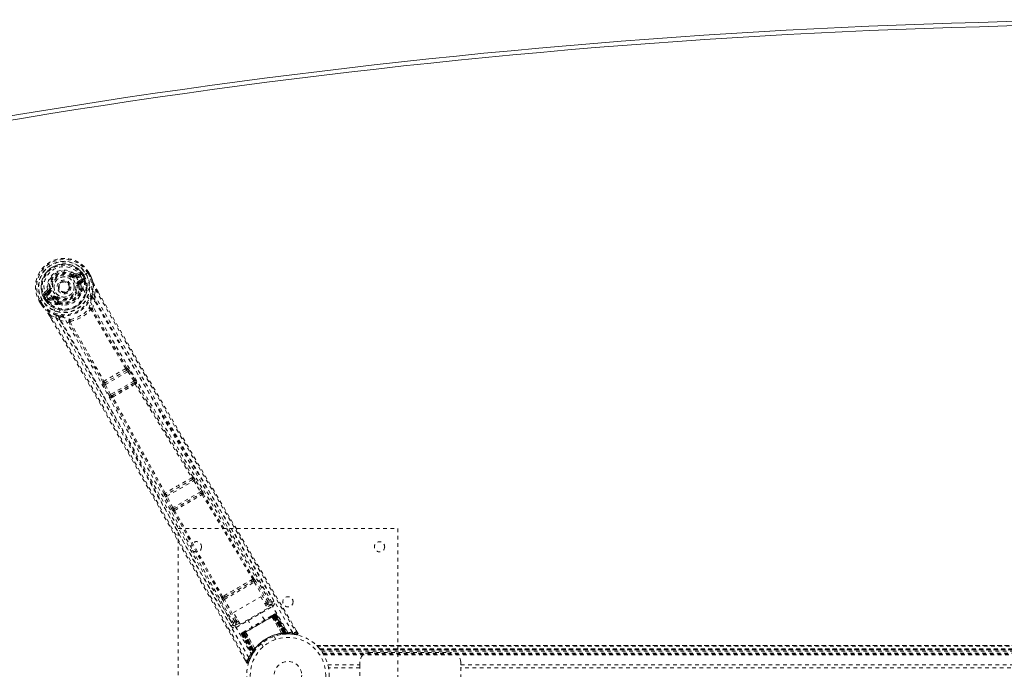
# Model space of a CAD drawing. Header units: inches. Extents: x 17.8 to 113.3, y 44.2 to 80.
# Tile 3 of 6: x 34.1 to 61, y 62.2 to 80. Entities that reach past the tile are written whole.
import ezdxf

# ---------------------------------------------------------------- set-up
doc = ezdxf.new("R2010")
doc.units = ezdxf.units.IN
doc.header["$MEASUREMENT"] = 0
doc.linetypes.add('SLD-Dashed', pattern=[0.075, 0.05, -0.025])
doc.linetypes.add('SLD-Solid', pattern=[0])

msp = doc.modelspace()

# ---------------------------------------------------------------- linework, layer by layer
at = {"color": 7, "linetype": 'SLD-Dashed', "lineweight": 0}
for p, q in [((35.574, 72.966), (35.588, 72.985)), ((35.588, 72.985), (35.596, 72.98)), ((35.662, 72.978), (35.773, 73.018)), ((35.662, 72.978), (35.672, 72.96)), ((35.781, 73.065), (35.666, 73.026)), ((35.773, 73.018), (35.672, 72.96)), ((35.788, 72.992), (35.687, 72.934)), ((35.748, 72.828), (35.86, 72.893)), ((35.763, 72.802), (35.875, 72.867)), ((35.875, 72.867), (35.775, 72.781)), ((35.944, 73.019), (35.813, 72.944)), ((35.813, 72.944), (35.813, 72.944)), ((35.816, 72.77), (35.905, 72.846)), ((35.857, 72.968), (35.862, 72.971)), ((35.896, 72.901), (35.857, 72.968)), ((35.897, 72.91), (35.862, 72.971)), ((35.888, 72.986), (35.924, 72.923)), ((35.888, 72.986), (35.888, 72.986)), ((35.902, 72.89), (35.896, 72.901)), ((35.897, 72.91), (35.924, 72.923)), ((35.897, 72.909), (35.902, 72.89)), ((35.908, 72.861), (35.905, 72.846)), ((35.905, 72.846), (35.905, 72.846)), ((35.905, 72.846), (35.905, 72.846)), ((35.908, 72.861), (35.909, 72.866)), ((35.924, 72.923), (35.924, 72.923)), ((35.949, 73.022), (35.944, 73.019)), ((35.969, 73.034), (35.949, 73.022)), ((36.014, 73.061), (35.969, 73.034)), ((36.05, 72.947), (35.993, 73.047)), ((36.018, 73.063), (36.014, 73.061)), ((36.075, 72.961), (36.016, 73.063)), ((36.018, 73.063), (36.076, 72.961)), ((36.078, 72.958), (36.076, 72.961)), ((34.89, 72.609), (34.949, 72.617)), ((34.949, 72.617), (34.973, 72.62)), ((34.95, 72.607), (34.949, 72.617)), ((35.477, 72.752), (35.482, 72.745)), ((35.482, 72.745), (35.489, 72.731)), ((35.748, 72.718), (35.719, 72.714)), ((35.749, 72.731), (35.748, 72.718)), ((35.775, 72.781), (35.763, 72.802)), ((35.798, 72.581), (35.787, 72.6)), ((35.821, 72.588), (35.81, 72.607)), ((36.18, 72.445), (36.205, 72.593)), ((36.23, 72.609), (36.275, 72.532)), ((36.274, 72.531), (36.23, 72.608)), ((34.717, 72.311), (34.671, 72.285)), ((34.737, 72.323), (34.717, 72.311)), ((34.742, 72.326), (34.737, 72.323)), ((34.872, 72.401), (34.742, 72.326)), ((34.875, 72.569), (34.784, 72.489)), ((34.835, 72.295), (34.799, 72.357)), ((34.83, 72.375), (34.825, 72.372)), ((34.825, 72.372), (34.86, 72.311)), ((34.829, 72.473), (34.919, 72.549)), ((34.929, 72.531), (34.829, 72.473)), ((34.869, 72.308), (34.83, 72.375)), ((34.836, 72.295), (34.86, 72.311)), ((34.944, 72.505), (34.844, 72.447)), ((34.861, 72.311), (34.875, 72.297)), ((34.875, 72.297), (34.869, 72.308)), ((34.893, 72.335), (35.005, 72.4)), ((34.908, 72.309), (35.02, 72.374)), ((35.033, 72.352), (34.908, 72.309)), ((34.912, 72.273), (35.022, 72.312)), ((34.919, 72.549), (34.929, 72.531)), ((35.033, 72.352), (35.02, 72.374)), ((35.101, 72.344), (35.089, 72.35)), ((35.119, 72.367), (35.101, 72.344)), ((35.829, 72.56), (35.827, 72.539)), ((36.18, 72.445), (36.184, 72.318)), ((34.671, 72.285), (34.667, 72.283)), ((34.667, 72.283), (34.726, 72.182)), ((34.668, 72.284), (34.727, 72.183)), ((34.694, 72.297), (34.752, 72.197)), ((34.726, 72.182), (34.729, 72.179)), ((34.836, 72.295), (34.835, 72.295)), ((34.893, 72.279), (34.898, 72.277)), ((34.912, 72.273), (34.898, 72.277)), ((35.177, 72.217), (35.166, 72.236)), ((35.184, 72.252), (35.195, 72.233)), ((35.216, 72.187), (35.197, 72.196)), ((34.954, 71.872), (35.005, 71.784)), ((34.956, 71.872), (35.007, 71.784)), ((34.981, 71.886), (35.122, 71.834)), ((35.229, 71.767), (35.122, 71.834)), ((37.063, 70.454), (37.062, 70.454)), ((37.048, 70.391), (36.466, 70.055)), ((36.473, 70.007), (37.086, 70.361)), ((37.047, 70.391), (37.048, 70.391)), ((37.086, 70.361), (37.251, 70.1)), ((37.124, 70.385), (37.105, 70.413)), ((37.289, 70.124), (37.124, 70.385)), ((36.405, 70.074), (36.405, 70.074)), ((36.434, 69.987), (36.419, 70.017)), ((36.578, 69.713), (36.434, 69.987)), ((36.466, 70.055), (36.467, 70.056)), ((36.617, 69.734), (36.473, 70.007)), ((37.251, 70.1), (36.617, 69.734)), ((36.648, 69.7), (37.265, 70.056)), ((37.265, 70.056), (37.256, 70.046)), ((37.316, 70.031), (37.325, 70.041)), ((36.644, 69.643), (36.631, 69.64)), ((36.661, 69.703), (36.648, 69.7)), ((38.868, 67.479), (38.867, 67.479)), ((38.852, 67.417), (38.14, 67.005)), ((38.151, 66.96), (38.886, 67.384)), ((38.852, 67.417), (38.852, 67.417)), ((38.886, 67.384), (39.072, 67.084)), ((39.11, 67.108), (38.924, 67.408)), ((38.078, 67.024), (38.078, 67.023)), ((38.279, 66.628), (38.112, 66.939)), ((38.14, 67.005), (38.14, 67.006)), ((38.318, 66.649), (38.151, 66.96)), ((39.072, 67.084), (38.318, 66.649)), ((38.347, 66.614), (39.088, 67.042)), ((39.088, 67.042), (39.084, 67.037)), ((39.145, 67.021), (39.149, 67.026)), ((38.33, 66.554), (38.336, 66.554)), ((38.353, 66.615), (38.347, 66.614)), ((38.458, 58.081), (38.458, 66.081)), ((38.458, 66.081), (44.458, 66.081)), ((44.458, 66.081), (44.458, 58.081)), ((39.721, 64.145), (40.539, 64.617)), ((39.748, 64.211), (40.468, 64.627)), ((40.496, 64.696), (40.453, 64.673)), ((40.468, 64.627), (40.509, 64.651)), ((40.539, 64.617), (40.875, 64.049)), ((40.914, 64.072), (40.578, 64.64)), ((41.02, 64.071), (40.607, 64.773)), ((39.716, 64.247), (39.674, 64.222)), ((39.552, 64.164), (39.953, 63.455)), ((40.006, 63.548), (39.682, 64.123)), ((39.707, 64.187), (39.748, 64.211)), ((40.045, 63.57), (39.721, 64.145)), ((39.968, 63.788), (40.714, 64.218)), ((40.714, 64.218), (40.897, 63.901)), ((40.827, 64.022), (40.875, 64.049)), ((40.85, 63.983), (40.898, 64.01)), ((40.914, 64.072), (40.875, 64.049)), ((41.006, 64.007), (40.878, 63.933)), ((41.021, 64.07), (41.02, 64.072)), ((41.026, 64.062), (41.021, 64.07)), ((41.028, 64.052), (41.022, 64.069)), ((40.151, 63.471), (39.968, 63.788)), ((40.046, 63.383), (41.036, 63.955)), ((40.897, 63.901), (40.151, 63.471)), ((40.225, 63.211), (41.095, 63.714)), ((41.084, 63.708), (40.236, 63.218)), ((40.815, 63.585), (40.698, 63.787)), ((41.066, 63.73), (41.008, 63.697)), ((41.106, 63.72), (41.048, 63.687)), ((41.073, 63.735), (41.07, 63.733)), ((41.073, 63.735), (41.081, 63.739)), ((41.085, 63.741), (41.081, 63.739)), ((41.359, 63.233), (41.084, 63.708)), ((41.088, 63.71), (41.364, 63.233)), ((41.096, 63.747), (41.092, 63.746)), ((41.095, 63.714), (41.373, 63.234)), ((41.379, 63.234), (41.1, 63.716)), ((41.418, 63.219), (41.102, 63.722)), ((41.106, 63.72), (41.417, 63.222)), ((41.133, 63.736), (41.122, 63.729)), ((41.122, 63.729), (41.439, 63.222)), ((41.133, 63.736), (41.455, 63.222)), ((39.953, 63.455), (39.954, 63.454)), ((39.954, 63.454), (39.959, 63.446)), ((39.954, 63.452), (39.966, 63.439)), ((40.133, 63.502), (40.016, 63.435)), ((40.082, 63.591), (40.045, 63.57)), ((40.104, 63.552), (40.067, 63.531)), ((40.251, 63.227), (41.069, 63.699)), ((40.361, 63.592), (40.477, 63.39)), ((41.021, 63.673), (41.021, 63.671)), ((41.021, 63.673), (41.288, 63.221)), ((41.285, 63.221), (41.021, 63.671)), ((41.047, 63.686), (41.048, 63.687)), ((41.339, 63.218), (41.047, 63.686)), ((41.048, 63.687), (41.341, 63.219)), ((41.072, 63.7), (41.069, 63.699)), ((41.069, 63.699), (41.339, 63.231)), ((41.343, 63.231), (41.072, 63.7)), ((40.199, 63.196), (40.187, 63.19)), ((40.187, 63.19), (40.472, 62.654)), ((40.199, 63.23), (40.196, 63.228)), ((40.199, 63.196), (40.479, 62.668)), ((40.2, 63.231), (40.2, 63.231)), ((40.211, 63.237), (40.207, 63.234)), ((40.207, 63.234), (40.208, 63.232)), ((40.272, 63.239), (40.215, 63.205)), ((40.215, 63.21), (40.492, 62.684)), ((40.215, 63.205), (40.49, 62.687)), ((40.222, 63.243), (40.218, 63.241)), ((40.221, 63.209), (40.499, 62.726)), ((40.502, 62.731), (40.225, 63.211)), ((40.284, 63.279), (40.226, 63.245)), ((40.508, 62.739), (40.232, 63.216)), ((40.236, 63.218), (40.51, 62.743)), ((40.251, 63.227), (40.249, 63.225)), ((40.249, 63.225), (40.519, 62.755)), ((40.522, 62.759), (40.251, 63.227)), ((40.272, 63.239), (40.273, 63.239)), ((40.532, 62.751), (40.272, 63.239)), ((40.273, 63.239), (40.532, 62.753)), ((40.3, 63.255), (40.298, 63.255)), ((40.555, 62.798), (40.298, 63.255)), ((40.3, 63.255), (40.557, 62.801)), ((41.285, 63.221), (41.288, 63.221)), ((41.296, 63.196), (41.299, 63.197)), ((41.339, 63.231), (41.342, 63.202)), ((41.341, 63.219), (41.339, 63.218)), ((41.341, 63.219), (41.417, 63.222)), ((41.346, 63.202), (41.342, 63.202)), ((41.343, 63.231), (41.346, 63.202)), ((41.359, 63.233), (41.361, 63.204)), ((41.361, 63.204), (41.366, 63.204)), ((41.364, 63.233), (41.366, 63.204)), ((41.367, 63.204), (41.368, 63.204)), ((41.368, 63.204), (41.443, 63.208)), ((41.373, 63.234), (41.379, 63.234)), ((41.373, 63.234), (41.375, 63.205)), ((41.381, 63.205), (41.375, 63.205)), ((41.379, 63.234), (41.381, 63.205)), ((41.439, 63.222), (41.455, 63.222)), ((41.464, 63.208), (41.479, 63.208)), ((41.57, 63.198), (41.696, 63.183)), ((41.728, 63.228), (41.685, 63.3)), ((41.702, 63.212), (41.696, 63.183)), ((40.732, 62.939), (40.78, 62.856)), ((41.126, 63.056), (41.078, 63.139)), ((40.437, 62.558), (40.494, 62.663)), ((40.471, 62.626), (40.479, 62.639)), ((40.472, 62.654), (40.479, 62.668)), ((40.49, 62.687), (40.532, 62.751)), ((40.49, 62.658), (40.53, 62.72)), ((40.494, 62.696), (40.499, 62.697)), ((40.499, 62.726), (40.502, 62.731)), ((40.523, 62.71), (40.499, 62.726)), ((40.526, 62.715), (40.502, 62.731)), ((40.531, 62.722), (40.508, 62.739)), ((40.534, 62.726), (40.51, 62.743)), ((40.523, 62.71), (40.518, 62.702)), ((40.543, 62.739), (40.519, 62.755)), ((40.545, 62.742), (40.522, 62.759)), ((40.526, 62.715), (40.523, 62.71)), ((40.543, 62.739), (40.526, 62.715)), ((40.53, 62.72), (40.531, 62.722)), ((40.531, 62.722), (40.534, 62.726)), ((40.532, 62.753), (40.532, 62.751)), ((40.555, 62.798), (40.557, 62.801)), ((40.571, 62.777), (40.573, 62.779)), ((42.244, 62.886), (88.922, 62.886)), ((88.922, 62.886), (42.245, 62.886)), ((42.256, 62.874), (88.91, 62.874)), ((42.327, 62.796), (42.331, 62.791)), ((42.327, 62.796), (88.84, 62.796)), ((88.84, 62.796), (42.327, 62.796)), ((88.836, 62.791), (42.331, 62.791)), ((42.334, 62.787), (88.833, 62.787)), ((88.833, 62.787), (42.334, 62.787)), ((88.828, 62.782), (42.338, 62.782)), ((42.346, 62.772), (88.821, 62.772)), ((42.347, 62.771), (88.82, 62.771)), ((88.819, 62.769), (42.348, 62.769)), ((88.817, 62.767), (42.35, 62.767)), ((42.372, 62.737), (88.794, 62.737)), ((42.411, 62.679), (88.756, 62.679)), ((42.426, 62.653), (88.74, 62.653)), ((42.437, 62.636), (88.73, 62.636)), ((43.673, 62.696), (45.923, 62.696)), ((40.288, 62.495), (40.33, 62.421)), ((40.33, 62.421), (40.356, 62.435)), ((40.385, 62.426), (40.432, 62.547)), ((42.547, 62.362), (43.423, 62.362)), ((43.423, 62.362), (43.423, 62.446)), ((43.423, 62.362), (43.423, 61.799)), ((46.173, 62.446), (46.173, 62.362)), ((46.173, 61.799), (46.173, 62.362)), ((46.173, 62.362), (84.993, 62.362)), ((43.423, 62.278), (42.566, 62.278)), ((84.993, 62.278), (46.173, 62.278))]:
    msp.add_line(p, q, dxfattribs=at)
at = {"color": 7, "linetype": 'SLD-Dashed', "lineweight": 0, "flags": 128}
for points in [[(34.959, 72.486), (34.925, 72.556), (34.907, 72.633), (34.906, 72.713), (34.922, 72.792), (34.954, 72.868), (35.001, 72.937), (35.059, 72.997), (35.128, 73.045), (35.204, 73.08), (35.285, 73.101), (35.368, 73.107), (35.45, 73.097), (35.527, 73.071), (35.595, 73.03), (35.653, 72.976), (35.697, 72.911)], [(35.556, 72.942), (35.559, 72.947), (35.562, 72.951), (35.565, 72.955), (35.568, 72.959), (35.57, 72.962), (35.572, 72.964), (35.573, 72.966), (35.574, 72.966)], [(35.687, 72.934), (35.684, 72.939), (35.681, 72.944), (35.679, 72.948), (35.677, 72.952), (35.675, 72.955), (35.673, 72.958), (35.672, 72.959), (35.672, 72.96)], [(41.456, 63.243), (40.657, 64.613), (39.847, 65.976), (39.027, 67.33), (38.203, 68.677), (37.557, 69.732), (36.919, 70.788), (36.297, 71.847), (35.697, 72.911)], [(35.788, 72.992), (35.785, 72.997), (35.782, 73.002), (35.78, 73.006), (35.778, 73.01), (35.776, 73.014), (35.774, 73.016), (35.773, 73.018), (35.773, 73.018)], [(35.816, 73.029), (35.806, 73.008), (35.788, 72.992)], [(41.578, 63.249), (40.778, 64.624), (39.967, 65.991), (39.148, 67.35), (38.324, 68.701), (37.678, 69.76), (37.04, 70.819), (36.416, 71.879), (35.813, 72.944)], [(35.86, 72.893), (35.877, 72.9), (35.896, 72.901)], [(35.875, 72.867), (35.875, 72.868), (35.874, 72.869), (35.873, 72.872), (35.871, 72.875), (35.868, 72.879), (35.866, 72.883), (35.863, 72.888), (35.86, 72.893)], [(35.862, 72.971), (35.865, 72.973), (35.871, 72.976), (35.879, 72.981), (35.888, 72.986)], [(35.897, 72.91), (35.897, 72.909), (35.897, 72.909)], [(35.993, 73.047), (35.998, 73.05), (36.003, 73.054), (36.008, 73.056), (36.012, 73.059), (36.015, 73.061), (36.017, 73.062), (36.018, 73.063), (36.018, 73.063)], [(36.076, 72.961), (36.076, 72.961), (36.075, 72.961), (36.073, 72.96), (36.07, 72.958), (36.066, 72.956), (36.061, 72.953), (36.056, 72.95), (36.05, 72.947)], [(36.078, 72.958), (36.077, 72.957), (36.075, 72.957), (36.072, 72.955), (36.069, 72.954), (36.065, 72.952), (36.06, 72.951), (36.055, 72.949), (36.05, 72.947)], [(36.076, 72.961), (36.112, 72.873), (36.136, 72.8)], [(36.14, 72.789), (36.115, 72.866), (36.078, 72.958)], [(35.003, 72.623), (34.997, 72.623), (34.992, 72.622), (34.987, 72.621), (34.982, 72.621), (34.979, 72.62), (34.976, 72.62), (34.974, 72.62), (34.973, 72.62)], [(35.69, 72.71), (35.695, 72.711), (35.701, 72.712), (35.706, 72.712), (35.71, 72.713), (35.714, 72.713), (35.717, 72.714), (35.719, 72.714), (35.719, 72.714)], [(35.748, 72.828), (35.751, 72.823), (35.754, 72.819), (35.756, 72.814), (35.758, 72.81), (35.76, 72.807), (35.762, 72.805), (35.763, 72.803), (35.763, 72.802)], [(35.803, 72.737), (35.806, 72.758), (35.816, 72.77)], [(35.81, 72.607), (35.811, 72.667), (35.803, 72.737)], [(36.123, 72.458), (36.148, 72.616), (36.14, 72.789)], [(36.14, 72.789), (36.139, 72.795), (36.136, 72.8)], [(36.205, 72.593), (36.21, 72.596), (36.216, 72.599), (36.221, 72.602), (36.225, 72.605), (36.228, 72.607), (36.23, 72.608), (36.231, 72.609), (36.23, 72.609)], [(36.205, 72.593), (36.573, 71.953), (36.964, 71.277), (37.377, 70.566), (37.813, 69.818), (38.215, 69.13), (38.635, 68.415), (38.731, 68.25), (38.829, 68.084), (38.927, 67.917), (38.995, 67.802), (39.061, 67.69), (39.129, 67.574), (39.201, 67.452), (39.431, 67.061), (39.688, 66.626), (39.97, 66.148), (40.148, 65.845), (40.338, 65.525), (40.542, 65.178), (40.733, 64.854), (40.983, 64.432), (41.204, 64.056), (41.398, 63.728), (41.564, 63.447), (41.702, 63.212)], [(34.844, 72.447), (34.821, 72.439), (34.798, 72.441)], [(34.829, 72.473), (34.829, 72.472), (34.83, 72.471), (34.831, 72.468), (34.833, 72.465), (34.835, 72.461), (34.838, 72.457), (34.841, 72.452), (34.844, 72.447)], [(34.861, 72.311), (34.861, 72.311), (34.86, 72.311)], [(34.869, 72.308), (34.879, 72.323), (34.893, 72.335)], [(40.386, 62.561), (39.596, 63.941), (38.817, 65.327), (38.05, 66.716), (37.292, 68.106), (36.698, 69.194), (36.1, 70.276), (35.493, 71.347), (34.873, 72.401)], [(34.893, 72.335), (34.896, 72.33), (34.899, 72.325), (34.901, 72.321), (34.904, 72.317), (34.906, 72.314), (34.907, 72.311), (34.908, 72.31), (34.908, 72.309)], [(34.944, 72.505), (34.942, 72.51), (34.939, 72.515), (34.936, 72.519), (34.934, 72.523), (34.932, 72.527), (34.931, 72.529), (34.93, 72.531), (34.929, 72.531)], [(38.827, 65.54), (38.128, 66.81), (37.374, 68.198), (36.782, 69.285), (36.187, 70.365), (35.581, 71.434), (34.959, 72.486)], [(35.005, 72.4), (35.008, 72.395), (35.011, 72.39), (35.014, 72.385), (35.016, 72.382), (35.018, 72.378), (35.019, 72.376), (35.02, 72.374), (35.02, 72.374)], [(35.057, 72.306), (35.037, 72.314), (35.022, 72.312)], [(35.166, 72.236), (35.114, 72.264), (35.057, 72.306)], [(35.101, 72.344), (35.154, 72.305), (35.202, 72.278)], [(35.137, 72.391), (35.133, 72.387), (35.13, 72.382), (35.127, 72.378), (35.124, 72.375), (35.122, 72.372), (35.12, 72.369), (35.119, 72.368), (35.119, 72.367)], [(35.761, 72.402), (35.792, 72.45), (35.827, 72.539)], [(36.079, 72.314), (36.081, 72.322), (36.085, 72.335)], [(36.119, 72.068), (36.161, 72.191), (36.184, 72.318)], [(41.074, 64.099), (40.883, 64.423), (40.665, 64.792), (40.426, 65.197), (40.21, 65.563), (40.097, 65.754), (39.984, 65.946), (39.871, 66.138), (39.742, 66.355), (39.613, 66.575), (39.487, 66.788), (39.231, 67.222), (38.994, 67.625), (38.775, 67.997), (38.56, 68.361), (38.312, 68.784), (37.886, 69.509), (37.458, 70.241), (37.016, 70.999), (36.588, 71.738), (36.18, 72.445)], [(41.022, 64.069), (39.402, 66.815), (37.785, 69.563), (36.184, 72.318)], [(36.275, 72.532), (37.591, 70.257), (38.965, 67.911), (40.346, 65.569), (41.728, 63.227)], [(34.667, 72.283), (34.667, 72.283), (34.668, 72.283), (34.67, 72.285), (34.674, 72.286), (34.678, 72.288), (34.683, 72.291), (34.688, 72.294), (34.694, 72.297)], [(34.752, 72.197), (34.746, 72.194), (34.741, 72.191), (34.736, 72.188), (34.732, 72.186), (34.729, 72.184), (34.727, 72.183), (34.726, 72.182), (34.726, 72.182)], [(34.726, 72.182), (34.785, 72.106), (34.836, 72.049)], [(34.729, 72.179), (34.729, 72.179), (34.731, 72.18), (34.733, 72.182), (34.736, 72.185), (34.74, 72.187), (34.743, 72.19), (34.748, 72.194), (34.752, 72.197)], [(34.729, 72.179), (34.783, 72.108), (34.843, 72.041)], [(34.836, 72.049), (34.839, 72.044), (34.843, 72.041)], [(35.138, 71.89), (34.989, 71.946), (34.843, 72.041)], [(35.216, 72.187), (35.311, 72.173), (35.368, 72.175)], [(36.119, 72.068), (36.112, 72.076), (36.104, 72.081), (36.096, 72.083), (36.087, 72.082), (36.08, 72.078), (36.075, 72.071), (36.073, 72.062), (36.073, 72.051)], [(36.087, 72.047), (36.086, 72.049), (36.085, 72.05), (36.081, 72.051), (36.073, 72.051)], [(37.028, 70.44), (36.553, 71.242), (36.087, 72.047)], [(37.062, 70.454), (36.587, 71.255), (36.122, 72.059)], [(34.954, 71.872), (34.954, 71.872), (34.955, 71.872), (34.957, 71.873), (34.961, 71.875), (34.965, 71.877), (34.97, 71.88), (34.976, 71.883), (34.981, 71.886)], [(34.981, 71.886), (35.389, 71.182), (35.813, 70.446), (36.252, 69.68), (36.65, 68.983), (36.907, 68.534), (37.175, 68.062), (37.454, 67.57), (37.732, 67.08), (37.972, 66.655), (38.291, 66.092), (38.63, 65.493), (38.988, 64.858), (39.321, 64.269), (40.356, 62.435)], [(35.005, 71.784), (36.311, 69.517), (37.654, 67.156), (38.994, 64.787), (40.33, 62.421)], [(35.122, 71.834), (35.492, 71.193), (35.877, 70.524), (36.276, 69.827), (36.655, 69.162), (37.039, 68.488), (37.422, 67.813), (37.794, 67.155), (38.151, 66.523), (38.483, 65.935), (38.855, 65.276), (39.204, 64.658), (39.547, 64.051), (39.902, 63.422)], [(35.229, 71.767), (35.351, 71.724), (35.479, 71.698)], [(35.229, 71.767), (36.815, 69.002), (38.387, 66.229), (39.954, 63.452)], [(35.265, 71.861), (35.277, 71.858), (35.285, 71.856)], [(35.516, 71.73), (35.507, 71.735), (35.498, 71.737), (35.489, 71.737), (35.482, 71.733), (35.477, 71.726), (35.475, 71.718), (35.475, 71.708), (35.479, 71.698)], [(36.405, 70.074), (35.948, 70.887), (35.485, 71.691)], [(35.516, 71.73), (35.512, 71.723), (35.511, 71.719), (35.512, 71.717), (35.512, 71.715)], [(35.512, 71.715), (35.977, 70.91), (36.434, 70.097)], [(37.086, 70.361), (37.093, 70.366), (37.099, 70.37), (37.105, 70.373), (37.111, 70.377), (37.116, 70.38), (37.119, 70.382), (37.122, 70.384), (37.124, 70.385)], [(36.434, 69.987), (36.438, 69.989), (36.447, 69.994), (36.46, 70), (36.473, 70.007)], [(36.473, 70.007), (36.469, 70.015), (36.466, 70.023), (36.463, 70.038), (36.463, 70.049), (36.464, 70.053), (36.465, 70.055), (36.466, 70.055)], [(37.251, 70.1), (37.258, 70.104), (37.264, 70.108), (37.27, 70.112), (37.276, 70.116), (37.28, 70.118), (37.284, 70.121), (37.287, 70.123), (37.289, 70.124)], [(37.251, 70.1), (37.256, 70.093), (37.26, 70.086), (37.265, 70.072), (37.267, 70.062), (37.265, 70.056)], [(37.283, 70.017), (38.057, 68.742), (38.836, 67.464)], [(38.867, 67.479), (38.089, 68.756), (37.316, 70.031)], [(36.578, 69.713), (36.579, 69.714), (36.582, 69.715), (36.586, 69.718), (36.591, 69.72), (36.597, 69.723), (36.603, 69.727), (36.61, 69.73), (36.617, 69.734)], [(36.648, 69.7), (36.642, 69.701), (36.634, 69.708), (36.625, 69.719), (36.621, 69.726), (36.617, 69.734)], [(38.078, 67.024), (37.361, 68.336), (36.644, 69.643)], [(38.107, 67.043), (37.39, 68.357), (36.673, 69.665)], [(38.886, 67.384), (38.893, 67.389), (38.9, 67.393), (38.906, 67.397), (38.912, 67.4), (38.916, 67.403), (38.92, 67.405), (38.923, 67.407), (38.924, 67.408)], [(38.924, 67.408), (38.906, 67.436), (38.905, 67.438)], [(38.092, 67.009), (38.09, 67.01), (38.078, 67.024)], [(38.112, 66.939), (38.096, 66.969), (38.096, 66.97)], [(38.112, 66.939), (38.113, 66.94), (38.116, 66.941), (38.12, 66.943), (38.125, 66.946), (38.13, 66.949), (38.137, 66.952), (38.144, 66.956), (38.151, 66.96)], [(39.072, 67.084), (39.079, 67.089), (39.085, 67.093), (39.092, 67.097), (39.097, 67.1), (39.102, 67.103), (39.106, 67.105), (39.108, 67.107), (39.11, 67.108)], [(39.114, 67.006), (39.808, 65.854), (40.496, 64.696)], [(40.525, 64.712), (39.838, 65.869), (39.145, 67.021)], [(38.279, 66.628), (38.28, 66.629), (38.283, 66.63), (38.287, 66.632), (38.292, 66.635), (38.297, 66.638), (38.304, 66.642), (38.311, 66.645), (38.318, 66.649)], [(39.646, 64.204), (38.987, 65.378), (38.336, 66.554)], [(39.674, 64.222), (39.015, 65.396), (38.364, 66.573)], [(39.716, 64.247), (39.899, 64.353), (40.085, 64.46), (40.27, 64.567), (40.453, 64.673)], [(39.748, 64.211), (39.925, 64.314), (40.103, 64.417), (40.286, 64.522), (40.468, 64.627)], [(40.539, 64.617), (40.553, 64.625), (40.565, 64.633), (40.574, 64.638), (40.578, 64.64)], [(39.707, 64.187), (39.69, 64.182), (39.677, 64.183)], [(39.682, 64.123), (39.686, 64.125), (39.695, 64.13), (39.707, 64.137), (39.721, 64.145)], [(40.898, 64.01), (40.897, 64.011), (40.896, 64.014), (40.894, 64.017), (40.891, 64.022), (40.888, 64.028), (40.884, 64.035), (40.88, 64.042), (40.875, 64.049)], [(40.898, 64.01), (40.972, 64.02), (41.006, 64.007)], [(41.022, 64.069), (40.988, 64.082), (40.914, 64.072)], [(41.036, 63.955), (41.025, 63.974), (41.015, 63.991), (41.009, 64.002), (41.006, 64.007)], [(41.067, 63.731), (41.065, 63.73), (41.064, 63.729)], [(41.072, 63.7), (41.079, 63.704), (41.086, 63.708), (41.092, 63.712), (41.097, 63.715), (41.101, 63.717), (41.104, 63.719), (41.106, 63.72), (41.106, 63.72)], [(41.08, 63.738), (41.08, 63.738), (41.079, 63.737), (41.077, 63.736), (41.074, 63.733)], [(41.091, 63.745), (41.092, 63.745), (41.091, 63.744), (41.089, 63.743), (41.086, 63.74)], [(41.122, 63.729), (41.119, 63.728), (41.111, 63.723), (41.101, 63.717), (41.088, 63.71)], [(41.1, 63.716), (41.113, 63.724), (41.124, 63.73), (41.131, 63.735), (41.133, 63.736)], [(41.106, 63.72), (41.102, 63.725), (41.1, 63.727)], [(40.006, 63.548), (39.96, 63.488), (39.955, 63.456)], [(40.006, 63.548), (40.01, 63.55), (40.019, 63.555), (40.031, 63.562), (40.045, 63.57)], [(40.016, 63.435), (40.022, 63.472), (40.067, 63.531)], [(40.016, 63.435), (40.019, 63.431), (40.025, 63.419), (40.035, 63.402), (40.046, 63.383)], [(40.067, 63.531), (40.067, 63.532), (40.065, 63.534), (40.063, 63.538), (40.06, 63.543), (40.057, 63.549), (40.053, 63.555), (40.049, 63.562), (40.045, 63.57)], [(41.006, 63.696), (40.827, 63.593), (40.646, 63.488), (40.464, 63.383), (40.286, 63.28)], [(41.021, 63.671), (40.842, 63.568), (40.66, 63.463), (40.479, 63.358), (40.3, 63.255)], [(41.021, 63.673), (41.027, 63.692), (41.029, 63.697)], [(41.047, 63.686), (41.039, 63.693), (41.029, 63.697)], [(40.187, 63.19), (40.189, 63.191), (40.197, 63.195), (40.208, 63.201), (40.221, 63.209)], [(40.232, 63.216), (40.22, 63.209), (40.209, 63.202), (40.202, 63.198), (40.199, 63.196)], [(40.218, 63.241), (40.215, 63.239), (40.213, 63.238), (40.211, 63.237), (40.21, 63.236)], [(40.219, 63.24), (40.215, 63.238), (40.213, 63.238), (40.212, 63.237), (40.212, 63.237)], [(40.215, 63.205), (40.215, 63.206), (40.216, 63.207), (40.219, 63.208), (40.224, 63.211), (40.229, 63.214), (40.235, 63.217), (40.242, 63.221), (40.249, 63.225)], [(40.273, 63.261), (40.271, 63.25), (40.273, 63.239)], [(40.298, 63.255), (40.278, 63.26), (40.273, 63.261)], [(41.305, 63.196), (41.49, 63.208), (41.532, 63.202)], [(41.424, 63.207), (41.417, 63.207), (41.381, 63.205)], [(41.422, 63.216), (41.418, 63.221), (41.417, 63.222)], [(41.469, 63.21), (41.458, 63.216), (41.447, 63.226)], [(41.457, 63.217), (41.453, 63.221), (41.453, 63.222)], [(41.696, 63.186), (41.704, 63.186), (41.712, 63.188), (41.72, 63.192), (41.726, 63.197), (41.73, 63.203), (41.732, 63.21), (41.731, 63.218), (41.729, 63.225)], [(41.728, 63.227), (41.727, 63.227), (41.726, 63.226), (41.72, 63.223), (41.712, 63.218), (41.707, 63.215), (41.702, 63.212)], [(40.333, 62.422), (40.338, 62.416), (40.345, 62.412), (40.353, 62.408), (40.361, 62.407), (40.368, 62.409), (40.375, 62.412), (40.38, 62.417), (40.384, 62.424)], [(42.566, 62.278), (42.568, 62.267), (42.569, 62.26)]]:
    msp.add_lwpolyline(points, dxfattribs=at)
at = {"color": 7, "linetype": 'SLD-Dashed', "lineweight": 0}
for centre, radius in [((35.346, 72.667), 0.7), ((35.346, 72.667), 0.69), ((35.346, 72.667), 0.623), ((35.346, 72.667), 0.32), ((35.346, 72.667), 0.275), ((35.346, 72.667), 0.188), ((35.346, 72.667), 0.156), ((35.346, 72.667), 0.142), ((35.346, 72.667), 0.139), ((35.346, 72.667), 0.138), ((38.958, 65.581), 0.141), ((43.958, 65.581), 0.14), ((41.458, 64.081), 0.14), ((41.458, 62.081), 1.125), ((41.458, 62.081), 1.03), ((41.458, 62.081), 0.375)]:
    msp.add_circle(centre, radius, dxfattribs=at)
at = {"color": 7, "linetype": 'SLD-Solid', "lineweight": 15}
for radius, start, end in [(193.005, 75.67613, 104.32387), (192.887, 75.70338, 104.29662), (192.887, 75.70338, 104.29662)]:
    msp.add_arc((65.583, -113.05), radius, start, end, dxfattribs=at)
at = {"color": 7, "linetype": 'SLD-Dashed', "lineweight": 0}
for centre, radius, start, end in [((35.346, 72.667), 0.78, 30, 209.4852), ((35.346, 72.667), 0.78, 30.5288, 209.4712), ((35.346, 72.667), 0.75, 30.4562, 209.5438), ((35.346, 72.667), 0.629, 30.5445, 209.4556), ((35.346, 72.667), 0.599, 30.5443, 209.4557), ((35.34, 72.678), 0.543, 29.3659, 210.634), ((35.346, 72.667), 0.459, 52.774, 187.226), ((35.346, 72.667), 0.787, 218.3239, 21.6761), ((35.346, 72.667), 0.758, 218.3238, 21.6762), ((35.346, 72.667), 0.632, 216.064, 23.936), ((35.346, 72.667), 0.602, 216.2697, 23.7303), ((35.346, 72.667), 0.4, 52.774, 187.226), ((35.346, 72.667), 0.376, 52.774, 187.226), ((35.346, 72.667), 0.346, 52.774, 187.2258), ((35.346, 72.667), 0.275, 359.9999, 180.0001), ((35.628, 73.037), 0.119, 232.7746, 299.9997), ((35.628, 73.037), 0.089, 232.774, 300), ((34.491, 73.857), 1.401, 321.5602, 323.9863), ((35.631, 73.042), 0.0714, 240.3145, 295.2474), ((35.652, 73.069), 0.0455, 232.5233, 288.6512), ((35.646, 73.003), 0.0301, 301.4507, 47.6241), ((35.821, 72.695), 0.249, 91.7059, 119.8611), ((35.759, 73.045), 0.0299, 298.049, 42.1081), ((35.653, 72.903), 0.206, 37.6627, 51.6552), ((35.346, 72.667), 0.593, 30.5524, 37.6091), ((35.465, 72.847), 0.439, 323.9339, 359.9026), ((35.419, 72.813), 0.491, 326.1279, 5.5118), ((35.891, 72.841), 0.0305, 53.8311, 120.9566), ((35.795, 72.846), 0.115, 9.7066, 22.2676), ((34.845, 72.603), 0.0455, 311.3568, 7.4679), ((34.878, 72.608), 0.0715, 304.7887, 359.7496), ((34.885, 72.608), 0.089, 300, 7.226), ((34.885, 72.608), 0.119, 299.9998, 7.2271), ((35.346, 72.667), 0.275, 179.9998, 0.0002), ((35.346, 72.667), 0.376, 232.774, 7.226), ((35.346, 72.667), 0.346, 232.7741, 7.226), ((35.341, 72.677), 0.453, 249.7481, 350.2512), ((35.349, 72.661), 0.411, 249.0117, 350.9883), ((35.808, 72.725), 0.119, 119.9993, 187.2276), ((35.808, 72.725), 0.089, 120, 187.226), ((35.779, 72.717), 0.031, 40.1638, 178.1974), ((35.292, 72.631), 0.465, 355.8373, 10.796), ((35.805, 72.733), 0.0565, 121.9567, 181.5679), ((35.785, 72.59), 0.0305, 35.6341, 166.0642), ((35.774, 72.565), 0.0371, 70.1714, 120.7243), ((35.79, 72.755), 0.0299, 30.9979, 118.9503), ((35.813, 72.557), 0.0504, 94.2231, 121.7519), ((35.824, 72.537), 0.0506, 94.3185, 121.7525), ((35.769, 72.565), 0.0326, 342.158, 28.3726), ((35.784, 72.562), 0.0444, 357.3997, 34.9997), ((37.257, 73.234), 1.203, 201.19, 211.3395), ((39.66, 73.849), 3.676, 196.7621, 199.9895), ((34.813, 72.498), 0.0299, 197.8887, 301.9558), ((34.988, 72.519), 0.206, 188.3461, 202.3397), ((35.346, 72.667), 0.593, 202.3909, 209.4476), ((34.376, 73.137), 0.887, 298.4983, 300.4125), ((35.079, 72.276), 0.242, 119.7354, 148.8242), ((34.905, 72.575), 0.0301, 192.3449, 298.5796), ((34.923, 72.282), 0.0305, 119.0389, 186.1719), ((35.065, 72.297), 0.119, 52.7741, 119.9994), ((35.048, 72.327), 0.0299, 121.0408, 209.0109), ((35.065, 72.297), 0.089, 52.774, 120), ((35.059, 72.302), 0.0567, 58.2275, 117.9804), ((35.086, 72.317), 0.031, 61.5933, 200.0513), ((35.328, 72.699), 0.494, 256.9719, 343.0282), ((35.346, 72.667), 0.157, 275.1542, 320.0596), ((35.355, 72.651), 0.476, 271.4726, 328.5261), ((35.795, 72.515), 0.0404, 37.3027, 82.7825), ((35.195, 72.392), 0.888, 339.1312, 354.971), ((36.133, 72.285), 0.0608, 32.3832, 151.9698), ((34, 73.05), 2.204, 341.058, 344.4312), ((36.003, 71.826), 0.644, 74.0877, 79.2601), ((34.752, 72.197), 0.03, 210.2178, 215.2738), ((33.9, 71.296), 1.201, 28.6557, 38.8149), ((32.165, 69.523), 3.676, 40.0106, 43.238), ((34.944, 72.346), 0.0844, 215.4083, 232.6183), ((35.185, 72.683), 0.497, 234.8139, 273.6306), ((35.131, 72.653), 0.439, 240.0685, 276.0869), ((35.194, 72.248), 0.0305, 73.9313, 204.3717), ((35.208, 72.207), 0.0505, 118.2743, 145.7551), ((35.219, 72.188), 0.0506, 118.2536, 145.6825), ((35.218, 72.235), 0.0444, 205.0041, 242.702), ((35.22, 72.245), 0.0371, 119.2684, 169.8334), ((35.223, 72.25), 0.0326, 211.6537, 257.8235), ((35.253, 72.202), 0.0404, 157.2258, 202.6881), ((35.339, 72.679), 0.965, 280.5261, 319.475), ((35.376, 72.616), 0.844, 279.7729, 320.2271), ((36.069, 72.034), 0.0608, 33.6678, 136.5428), ((36.016, 71.998), 0.0786, 43.3238, 83.7387), ((36.13, 71.98), 0.0795, 96.0521, 122.5085), ((36.134, 72.067), 0.0143, 177.5618, 213.3628), ((35.747, 71.677), 0.645, 160.7464, 165.9059), ((35.688, 74.025), 2.204, 255.5689, 258.9416), ((35.283, 71.795), 0.0608, 88.0306, 207.6178), ((35.66, 72.66), 0.887, 245.0291, 260.8695), ((35.533, 71.725), 0.0608, 103.4562, 206.3337), ((35.591, 71.752), 0.0786, 156.2591, 196.6754), ((35.472, 71.685), 0.0143, 26.6708, 62.4426), ((35.549, 71.645), 0.0795, 117.492, 143.947), ((53.093, 41.928), 32.726, 119.399, 120.6009), ((37.078, 70.367), 0.088, 100.2504, 123.9473), ((36.96, 70.386), 0.0872, 3.1821, 38.1982), ((37.024, 70.43), 0.0451, 301.0431, 32.1523), ((37.025, 70.43), 0.0451, 301.0397, 32.1457), ((37.022, 70.37), 0.0933, 27.5367, 64.1348), ((53.451, 41.309), 33.389, 119.4253, 120.5746), ((37.034, 70.334), 0.0588, 27.8396, 76.6315), ((36.498, 70.067), 0.0933, 175.8714, 212.4593), ((36.473, 70.017), 0.0889, 116.1787, 139.6243), ((36.445, 70.095), 0.0451, 207.8497, 298.9539), ((36.444, 70.095), 0.0451, 207.8585, 298.9571), ((36.515, 70.129), 0.0873, 201.8103, 236.8098), ((20.521, 98.344), 32.876, 299.4018, 300.5983), ((18.467, 101.903), 37.023, 299.4552, 300.5446), ((37.278, 70.007), 0.0451, 32.6029, 119.103), ((37.227, 69.992), 0.0613, 23.9435, 61.5346), ((37.287, 70.017), 0.0451, 32.4874, 119.1377), ((37.334, 69.941), 0.092, 101.4665, 123.9897), ((37.161, 70.019), 0.165, 7.6329, 39.4061), ((36.732, 69.771), 0.165, 200.5891, 232.3721), ((36.671, 69.661), 0.0451, 120.8623, 207.5155), ((36.684, 69.664), 0.0451, 120.8995, 207.395), ((36.713, 69.582), 0.0919, 116.0256, 138.5417), ((36.722, 69.701), 0.0608, 178.3085, 216.2195), ((38.905, 67.362), 0.123, 107.6557, 123.6625), ((38.829, 67.455), 0.0451, 300.6347, 31.6278), ((38.829, 67.456), 0.0451, 300.6343, 31.6236), ((38.801, 67.382), 0.118, 27.9885, 55.3619), ((55.251, 38.191), 33.562, 119.2811, 120.7189), ((55.169, 38.333), 33.348, 119.2944, 120.7056), ((38.782, 67.42), 0.0697, 356.9384, 39.0801), ((38.829, 67.358), 0.0626, 24.4839, 68.4551), ((38.162, 66.931), 0.125, 116.4468, 132.2345), ((38.118, 67.045), 0.0451, 208.371, 299.3698), ((38.196, 67.033), 0.118, 184.6392, 212.0191), ((38.119, 67.043), 0.0433, 232.777, 300.2196), ((38.172, 67.068), 0.0697, 200.9197, 243.0643), ((38.202, 66.996), 0.0626, 171.5398, 215.5209), ((22.205, 95.429), 33.03, 299.2676, 300.7324), ((20.676, 98.077), 36.13, 299.3135, 300.6867), ((39.028, 67.043), 0.0601, 358.5976, 43.1035), ((39.106, 66.997), 0.0451, 31.9693, 119.423), ((39.062, 66.984), 0.057, 22.6149, 66.4833), ((39.11, 67.003), 0.0451, 31.9425, 119.4417), ((38.933, 66.974), 0.222, 13.6387, 37.1221), ((39.189, 66.893), 0.136, 108.8656, 123.2828), ((38.483, 66.714), 0.222, 202.8816, 226.3577), ((38.375, 66.667), 0.0601, 196.9025, 241.4011), ((38.37, 66.575), 0.0451, 120.5568, 208.0567), ((38.376, 66.576), 0.0451, 120.5749, 208.0332), ((38.425, 66.452), 0.136, 116.7365, 131.1152), ((38.409, 66.608), 0.0567, 173.3804, 217.5208), ((174.642, 140.441), 155.1, 208.89695, 210.0971), ((40.403, 64.631), 0.0652, 356.4366, 39.4347), ((40.631, 64.476), 0.258, 114.2287, 121.5514), ((40.434, 64.654), 0.075, 358.0038, 34.8098), ((40.485, 64.69), 0.0456, 301.9205, 29.006), ((40.469, 64.585), 0.0773, 24.5372, 58.3838), ((40.321, 64.507), 0.289, 27.3521, 45.0235), ((39.777, 64.27), 0.0652, 200.5402, 243.5499), ((39.797, 63.994), 0.259, 118.4558, 125.7645), ((39.68, 64.222), 0.0384, 207.0823, 265.3605), ((39.925, 64.279), 0.289, 194.9824, 212.6475), ((39.742, 64.254), 0.0757, 205.3512, 241.8354), ((39.784, 64.19), 0.0773, 181.6306, 215.4569), ((40.875, 64.049), 0.0451, 300.4269, 30.3599), ((40.984, 64.046), 0.045, 300.021, 7.9913), ((39.602, 66.564), 2.871, 299.6414, 300.8386), ((40.984, 64.046), 0.105, 299.9159, 30.6367), ((40.684, 63.485), 0.441, 29.0762, 32.8424), ((40.685, 63.485), 0.443, 29.0863, 32.8322), ((41.081, 63.704), 0.03, 31.9301, 119.9375), ((40.717, 63.504), 0.42, 29.0289, 32.9769), ((40.718, 63.505), 0.423, 29.0436, 32.9699), ((41.097, 63.712), 0.0315, 87.9463, 120.6855), ((40.736, 63.515), 0.411, 29.0093, 33.0501), ((40.382, 63.306), 0.826, 29.771, 31.627), ((41.108, 63.72), 0.03, 31.994, 119.9961), ((41.096, 63.713), 0.03, 31.9875, 96.5596), ((41.107, 63.719), 0.0305, 32.358, 99.374), ((38.506, 65.924), 2.865, 299.1596, 300.3594), ((39.994, 63.474), 0.045, 232.0123, 299.9777), ((40.045, 63.57), 0.0451, 209.6171, 299.5741), ((41.019, 63.673), 0.0265, 68.3686, 119.3818), ((41.023, 63.671), 0.0299, 31.7987, 119.8124), ((39.994, 63.474), 0.105, 209.3638, 300.0832), ((40.214, 63.204), 0.03, 119.9978, 208.0107), ((40.215, 63.204), 0.0305, 140.714, 207.6442), ((40.225, 63.21), 0.03, 143.5066, 208.0128), ((40.226, 63.209), 0.0315, 119.3191, 152.3614), ((40.168, 63.345), 0.119, 285.9013, 289.56), ((40.241, 63.22), 0.03, 120.0637, 208.0697), ((40.575, 63.422), 0.408, 206.9305, 210.9977), ((40.248, 63.218), 0.0353, 111.8023, 200.6889), ((40.971, 63.646), 0.854, 208.4253, 210.2204), ((40.598, 63.435), 0.422, 207.0338, 210.9621), ((40.625, 63.451), 0.439, 207.1516, 210.9285), ((40.636, 63.457), 0.448, 207.1918, 210.8986), ((40.299, 63.253), 0.0299, 120.1881, 208.1991), ((40.299, 63.257), 0.0266, 120.7984, 171.4552), ((41.459, 62.08), 1.158, 77.8713, 162.137), ((41.474, 62.053), 1.19, 90.8799, 149.1201), ((41.458, 62.081), 1.127, 90.4733, 149.5267), ((41.458, 62.081), 1.155, 94.2141, 145.7859), ((41.458, 62.081), 1.155, 94.9106, 145.0894), ((41.458, 62.082), 1.155, 95.8866, 144.1134), ((41.44, 62.112), 1.12, 97.9255, 142.0744), ((41.32, 63.221), 0.0345, 178.9498, 225.171), ((41.319, 63.22), 0.0311, 178.3234, 229.6447), ((41.272, 62.489), 0.733, 84.756, 88.7672), ((41.364, 63.234), 0.0297, 211.479, 274.5479), ((41.366, 63.234), 0.0297, 211.4835, 274.4722), ((41.281, 62.418), 0.816, 80.3767, 85.6059), ((41.458, 62.081), 1.127, 90.7805, 95.7093), ((41.285, 62.428), 0.809, 79.0865, 84.459), ((41.284, 62.402), 0.838, 78.2595, 83.5254), ((41.46, 62.056), 1.154, 89.9244, 93.957), ((41.458, 62.245), 0.963, 89.6257, 92.5176), ((41.442, 63.238), 0.0299, 211.8057, 270.7486), ((41.443, 63.238), 0.03, 226.8728, 271.241), ((41.464, 63.238), 0.0299, 211.8996, 269.7007), ((41.479, 63.279), 0.0707, 241.4571, 268.8929), ((41.414, 63.233), 0.0429, 324.1735, 12.9847), ((41.458, 62.081), 1.128, 85.3425, 90.4733), ((41.48, 63.238), 0.03, 211.9855, 268.9219), ((41.588, 61.884), 1.365, 90.4174, 95.5484), ((41.458, 62.088), 1.12, 88.9241, 89.81), ((41.552, 63.234), 0.03, 265.9297, 29.7334), ((41.459, 62.088), 1.12, 77.8963, 85.3622), ((41.48, 62.053), 1.2, 78.1048, 85.3361), ((41.702, 63.212), 0.03, 257.847, 30.5316), ((41.562, 61.871), 1.363, 144.4488, 149.586), ((41.458, 62.081), 1.127, 149.5249, 154.6585), ((40.482, 62.695), 0.0429, 227.0156, 275.8216), ((40.445, 62.64), 0.03, 331.0747, 28.013), ((41.264, 62.393), 0.834, 156.4645, 161.7511), ((40.411, 62.793), 0.137, 299.4118, 323.5097), ((41.241, 62.405), 0.805, 155.5297, 160.9266), ((40.453, 62.654), 0.0299, 330.3021, 28.0904), ((41.208, 62.225), 0.838, 148.7905, 150.3437), ((41.246, 62.407), 0.806, 154.362, 159.6545), ((40.464, 62.673), 0.0299, 329.2598, 28.189), ((40.448, 62.792), 0.109, 301.2476, 330.4822), ((40.505, 62.737), 0.0297, 325.5214, 28.5349), ((40.506, 62.739), 0.0297, 325.444, 28.5237), ((41.251, 62.226), 0.874, 143.5635, 145.4761), ((41.197, 62.446), 0.732, 151.2375, 155.2461), ((40.541, 62.771), 0.031, 10.2246, 61.6911), ((40.54, 62.77), 0.0345, 14.8258, 61.0504), ((41.54, 62.163), 1.009, 44.7694, 45.7421), ((41.482, 62.102), 1.093, 37.6182, 45.7578), ((41.05, 61.758), 1.645, 37.7999, 38.6862), ((41.464, 62.084), 1.118, 29.5676, 32.1434), ((43.673, 62.446), 0.25, 90, 180), ((45.923, 62.446), 0.25, 0, 90), ((41.475, 62.046), 1.204, 154.6742, 161.8787), ((40.356, 62.435), 0.03, 209.4719, 342.1495), ((40.39, 62.49), 0.0638, 238.615, 265.7914), ((41.451, 62.084), 1.119, 154.6351, 162.106), ((40.412, 62.576), 0.03, 210.2572, 334.0797)]:
    msp.add_arc(centre, radius, start, end, dxfattribs=at)

doc.saveas('drawing.dxf')
